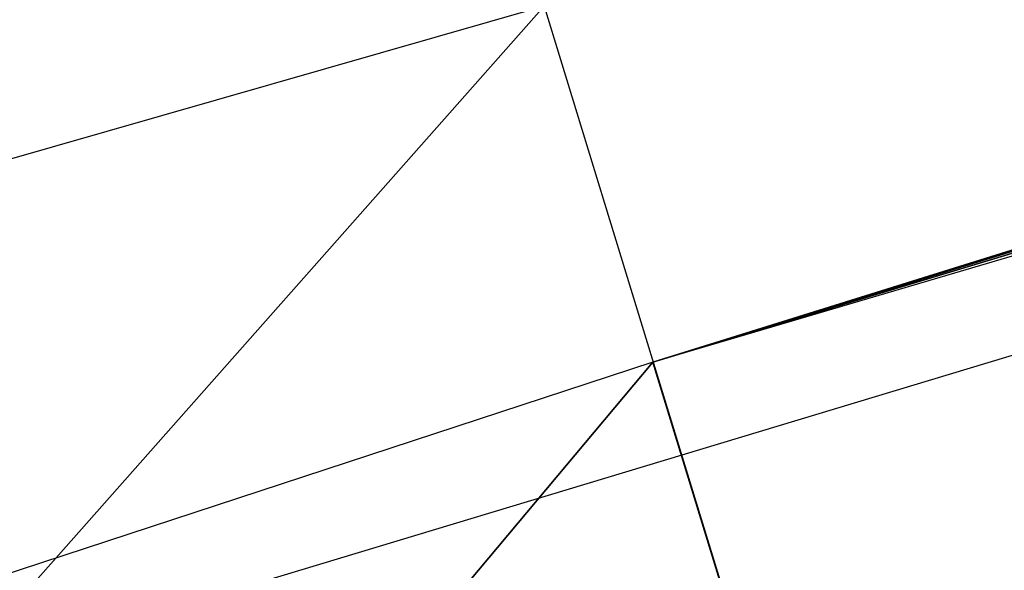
# Model space of a CAD drawing. Header units: millimetres. Extents: x -25 to 235, y -115 to 136.
# Tile 192 of 256: x 2.50106 to 2.50842, y 106.49884 to 106.50296. Entities that reach past the tile are written whole.
import ezdxf

# ---------------------------------------------------------------- set-up
doc = ezdxf.new("R2010")
doc.units = ezdxf.units.MM
doc.header["$LTSCALE"] = 81.481481
for name, color, linetype in [('198', 7, 'CONTINUOUS'), ('206', 7, 'CONTINUOUS'), ('213', 7, 'CONTINUOUS'), ('229', 7, 'CONTINUOUS'), ('247', 7, 'CONTINUOUS'), ('64', 7, 'CONTINUOUS')]:
    doc.layers.add(name, color=color, linetype=linetype)

msp = doc.modelspace()

# ---------------------------------------------------------------- linework, layer by layer
at = {"layer": '198', "linetype": 'CONTINUOUS'}
for points in [[(2.5049811, 106.5030589, 5.173901), (2.534238, 106.4074379, 5.1730986), (2.7766941, 106.5846339, 5.3439488), (2.5049811, 106.5030589, 5.173901)], [(2.3524523, 106.4593875, 4.8196331), (2.3816938, 106.3637613, 4.8188856), (2.5049811, 106.5030589, 5.173901), (2.3524523, 106.4593875, 4.8196331)]]:
    msp.add_3dface(points, dxfattribs=at)
at = {"layer": '206', "linetype": 'CONTINUOUS'}
msp.add_3dface([(2.5307433, 106.4027183, 5.579), (2.5015073, 106.498345, 5.5798926), (2.5637704, 106.5171285, 5.6068428), (2.5307433, 106.4027183, 5.579)], dxfattribs=at)
at = {"layer": '213', "linetype": 'CONTINUOUS'}
msp.add_3dface([(2.1972481, 106.2793242, 7.533), (2.9240397, 106.5015267, 7.533), (2.168013, 106.3749477, 7.5342053), (2.1972481, 106.2793242, 7.533)], dxfattribs=at)
at = {"layer": '229', "linetype": 'CONTINUOUS'}
for points in [[(2.5057925, 106.5003973, -5.4998092), (2.5350492, 106.404777, -5.4989041), (2.7766589, 106.5847498, -5.3297586), (2.5057925, 106.5003973, -5.4998092)], [(2.3550337, 106.4509412, -5.8540786), (2.3842746, 106.3553167, -5.8531185), (2.5057925, 106.5003973, -5.4998092), (2.3550337, 106.4509412, -5.8540786)], [(2.3842746, 106.3553167, -5.8531185), (2.5350492, 106.404777, -5.4989041), (2.5057925, 106.5003973, -5.4998092), (2.3842746, 106.3553167, -5.8531185)]]:
    msp.add_3dface(points, dxfattribs=at)
at = {"layer": '247', "color": 7, "linetype": 'CONTINUOUS', "true_color": 0x282828}
for points in [[(2.5057925, 106.5003973, -5.4998092), (2.7766589, 106.5847498, -5.3297586), (3.037775, 106.6643538, -5.3551826), (2.5057925, 106.5003973, -5.4998092)], [(2.5057925, 106.5003973, -5.4998092), (3.037775, 106.6643538, -5.3551826), (2.9720687, 106.6417429, -5.6297165), (2.5057925, 106.5003973, -5.4998092)], [(2.5057925, 106.5003973, -5.4998092), (2.9720687, 106.6417429, -5.6297165), (2.8127294, 106.5932511, -5.6059723), (2.5057925, 106.5003973, -5.4998092)], [(2.5057925, 106.5003973, -5.4998092), (2.8127294, 106.5932511, -5.6059723), (2.6671956, 106.5479824, -5.687959), (2.5057925, 106.5003973, -5.4998092)], [(2.3323383, 106.4394374, -6.3030083), (2.3550337, 106.4509412, -5.8540786), (2.5331623, 106.5008354, -6.3030083), (2.3323383, 106.4394374, -6.3030083)]]:
    msp.add_3dface(points, dxfattribs=at)
at = {"layer": '64', "linetype": 'CONTINUOUS'}
msp.add_3dface([(2.0580075, 106.2339259, 7.754129), (2.9240397, 106.5015267, 7.533), (2.1972481, 106.2793242, 7.533), (2.0580075, 106.2339259, 7.754129)], dxfattribs=at)

doc.saveas('drawing.dxf')
